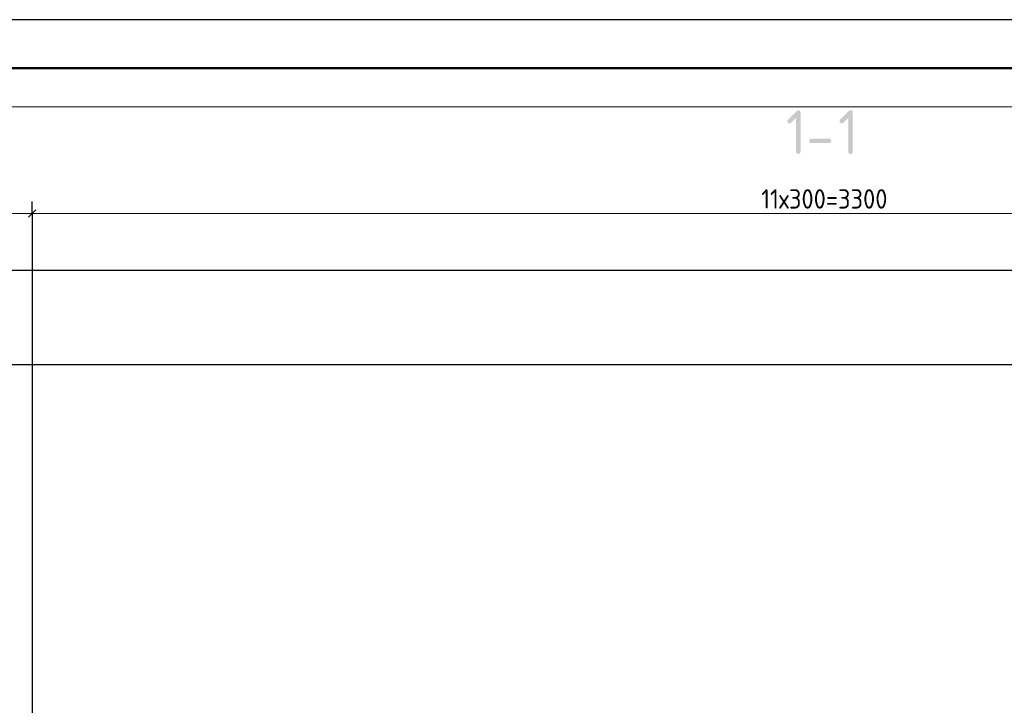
# Model space of a CAD drawing. Header units: millimetres. Extents: x 0 to 21000, y -5 to 14850.
# Tile 11 of 24: x 6333 to 11419, y 11311 to 14850. Entities that reach past the tile are written whole.
import ezdxf

# ---------------------------------------------------------------- set-up
doc = ezdxf.new("R2010")
doc.units = ezdxf.units.MM
doc.layers.add('Standard', color=7, linetype='Continuous', lineweight=25)
doc.layers.add('Размерная линия_ общее', color=7, linetype='Continuous', lineweight=13)
doc.styles.add('ISOCPEUR', font='txt')

msp = doc.modelspace()

# ---------------------------------------------------------------- hatches: boundary and pattern name
at = {"linetype": 'Continuous', "lineweight": 50, "transparency": 33554687}
for points in [[(10343.5, 14343.9), (10317.6, 14318), (10316.8, 14317.2), (10315.9, 14316.6), (10315, 14316), (10314, 14315.6), (10313.1, 14315.2), (10312, 14315), (10310.9, 14314.8), (10309.8, 14314.8), (10308.4, 14314.8), (10307.1, 14315), (10305.9, 14315.1), (10304.9, 14315.5), (10303.8, 14315.8), (10302.9, 14316.4), (10302, 14316.9), (10301.3, 14317.6), (10300.6, 14318.3), (10300.1, 14319.2), (10299.6, 14320.1), (10299.2, 14321.1), (10298.9, 14322.2), (10298.7, 14323.4), (10298.5, 14324.6), (10298.5, 14326), (10298.5, 14327.2), (10298.7, 14328.3), (10298.9, 14329.3), (10299.3, 14330.3), (10299.7, 14331.3), (10300.4, 14332.2), (10301, 14333.1), (10301.8, 14333.9), (10345.7, 14377.9), (10346.8, 14379), (10348, 14379.8), (10349.1, 14380.6), (10350.2, 14381.2), (10351.4, 14381.7), (10352.5, 14382), (10353.6, 14382.3), (10354.8, 14382.3), (10356.2, 14382.3), (10357.4, 14382.1), (10358.7, 14381.9), (10359.7, 14381.6), (10360.8, 14381.2), (10361.7, 14380.7), (10362.5, 14380.2), (10363.2, 14379.5), (10363.9, 14378.8), (10364.5, 14377.9), (10365, 14377), (10365.4, 14376), (10365.7, 14374.9), (10365.9, 14373.7), (10366.1, 14372.4), (10366.1, 14371), (10366.1, 14168.5), (10366.1, 14167.1), (10365.9, 14165.9), (10365.7, 14164.7), (10365.4, 14163.6), (10365, 14162.6), (10364.5, 14161.7), (10363.9, 14160.8), (10363.2, 14160.1), (10362.5, 14159.4), (10361.7, 14158.9), (10360.8, 14158.3), (10359.7, 14158), (10358.7, 14157.6), (10357.4, 14157.5), (10356.2, 14157.3), (10354.8, 14157.3), (10353.4, 14157.3), (10352.1, 14157.5), (10350.9, 14157.6), (10349.9, 14158), (10348.8, 14158.3), (10347.9, 14158.9), (10347, 14159.4), (10346.3, 14160.1), (10345.6, 14160.8), (10345.1, 14161.7), (10344.6, 14162.6), (10344.2, 14163.6), (10343.9, 14164.7), (10343.7, 14165.9), (10343.5, 14167.1), (10343.5, 14168.5)], [(10613.4, 14343.9), (10587.5, 14318), (10586.7, 14317.2), (10585.8, 14316.6), (10584.9, 14316), (10583.9, 14315.6), (10582.9, 14315.2), (10581.9, 14315), (10580.8, 14314.8), (10579.7, 14314.8), (10578.2, 14314.8), (10577, 14315), (10575.8, 14315.1), (10574.7, 14315.5), (10573.7, 14315.8), (10572.8, 14316.4), (10571.9, 14316.9), (10571.2, 14317.6), (10570.5, 14318.3), (10570, 14319.2), (10569.5, 14320.1), (10569.1, 14321.1), (10568.8, 14322.2), (10568.6, 14323.4), (10568.4, 14324.6), (10568.4, 14326), (10568.4, 14327.2), (10568.6, 14328.3), (10568.8, 14329.3), (10569.2, 14330.3), (10569.6, 14331.3), (10570.2, 14332.2), (10570.8, 14333.1), (10571.6, 14333.9), (10615.6, 14377.9), (10616.7, 14379), (10617.8, 14379.8), (10619, 14380.6), (10620.1, 14381.2), (10621.2, 14381.7), (10622.4, 14382), (10623.5, 14382.3), (10624.7, 14382.3), (10626.1, 14382.3), (10627.3, 14382.1), (10628.5, 14381.9), (10629.6, 14381.6), (10630.6, 14381.2), (10631.5, 14380.7), (10632.4, 14380.2), (10633.1, 14379.5), (10633.8, 14378.8), (10634.3, 14377.9), (10634.9, 14377), (10635.2, 14376), (10635.6, 14374.9), (10635.8, 14373.7), (10635.9, 14372.4), (10635.9, 14371), (10635.9, 14168.5), (10635.9, 14167.1), (10635.8, 14165.9), (10635.6, 14164.7), (10635.2, 14163.6), (10634.9, 14162.6), (10634.3, 14161.7), (10633.8, 14160.8), (10633.1, 14160.1), (10632.4, 14159.4), (10631.5, 14158.9), (10630.6, 14158.3), (10629.6, 14158), (10628.5, 14157.6), (10627.3, 14157.5), (10626.1, 14157.3), (10624.7, 14157.3), (10623.3, 14157.3), (10622, 14157.5), (10620.8, 14157.6), (10619.7, 14158), (10618.7, 14158.3), (10617.8, 14158.9), (10616.9, 14159.4), (10616.2, 14160.1), (10615.5, 14160.8), (10615, 14161.7), (10614.4, 14162.6), (10614.1, 14163.6), (10613.7, 14164.7), (10613.6, 14165.9), (10613.4, 14167.1), (10613.4, 14168.5)], [(10512.3, 14213.4), (10422.3, 14213.4), (10420.9, 14213.4), (10419.7, 14213.6), (10418.5, 14213.8), (10417.4, 14214.1), (10416.4, 14214.5), (10415.5, 14215), (10414.6, 14215.5), (10413.9, 14216.2), (10413.2, 14217), (10412.7, 14217.8), (10412.1, 14218.7), (10411.8, 14219.8), (10411.4, 14220.8), (10411.3, 14222.1), (10411.1, 14223.3), (10411.1, 14224.7), (10411.1, 14226.1), (10411.3, 14227.3), (10411.4, 14228.6), (10411.8, 14229.6), (10412.1, 14230.7), (10412.7, 14231.6), (10413.2, 14232.4), (10413.9, 14233.2), (10414.6, 14233.9), (10415.5, 14234.4), (10416.4, 14234.9), (10417.4, 14235.3), (10418.5, 14235.6), (10419.7, 14235.8), (10420.9, 14236), (10422.3, 14236), (10512.3, 14236), (10513.7, 14236), (10514.9, 14235.8), (10516.2, 14235.6), (10517.2, 14235.3), (10518.3, 14234.9), (10519.2, 14234.4), (10520, 14233.9), (10520.7, 14233.2), (10521.4, 14232.4), (10522, 14231.6), (10522.5, 14230.7), (10522.9, 14229.6), (10523.2, 14228.6), (10523.4, 14227.3), (10523.6, 14226.1), (10523.6, 14224.7), (10523.6, 14223.3), (10523.4, 14222.1), (10523.2, 14220.8), (10522.9, 14219.8), (10522.5, 14218.7), (10522, 14217.8), (10521.4, 14217), (10520.7, 14216.2), (10520, 14215.5), (10519.2, 14215), (10518.3, 14214.5), (10517.2, 14214.1), (10516.2, 14213.8), (10514.9, 14213.6), (10513.7, 14213.4)]]:
    msp.add_hatch(color=7, dxfattribs=at).paths.add_polyline_path(points, flags=16)

# ---------------------------------------------------------------- linework, layer by layer
at = {"layer": 'Standard', "color": 7, "linetype": 'Continuous', "lineweight": 25, "transparency": 33554687}
msp.add_lwpolyline([(0, 0), (21000, 0), (21000, 14850), (0, 14850), (0, 0)], close=True, dxfattribs=at)
at = {"layer": 'Standard', "color": 7, "linetype": 'Continuous', "lineweight": 50, "transparency": 33554687}
msp.add_lwpolyline([(1000, 14600), (20750, 14600), (20750, 250), (1000, 250), (1000, 14600)], close=True, dxfattribs=at)
at = {"layer": 'Standard', "color": 7, "linetype": 'Continuous', "lineweight": 13, "transparency": 33554687}
msp.add_lwpolyline([(21000, 14400), (0, 14400), (0, -5)], dxfattribs=at)
at = {"layer": 'Standard', "color": 254, "linetype": 'Continuous', "lineweight": 25, "true_color": 0xc4c4ff, "transparency": 33554687}
msp.add_lwpolyline([(1291.4, 7560.9), (20244.7, 7560.9), (20244.7, 13556.1), (1291.4, 13556.1), (1291.4, 7560.9)], dxfattribs=at)
at = {"layer": 'Размерная линия_ общее', "color": 253, "linetype": 'Continuous', "lineweight": -3, "true_color": 0xa0a0a0, "transparency": 33554687}
for p, q in [((6397.9, 13850), (6397.9, 13912.5)), ((6397.9, 13850), (6397.9, 13787.5)), ((6397.9, 13850), (6397.9, 8995.9)), ((4287.2, 13070.9), (14597.9, 13070.9))]:
    msp.add_line(p, q, dxfattribs=at)
at = {"layer": 'Размерная линия_ общее', "color": 7, "linetype": 'Continuous', "lineweight": 13, "transparency": 33554687}
for p, q in [((6397.9, 13850), (2522.9, 13850)), ((14647.9, 13850), (6397.9, 13850))]:
    msp.add_line(p, q, dxfattribs=at)
at = {"layer": 'Размерная линия_ общее', "color": 7, "linetype": 'Continuous', "lineweight": 25, "transparency": 33554687}
msp.add_line((6416.7, 13868.8), (6379.2, 13831.3), dxfattribs=at)

# ---------------------------------------------------------------- texts
at = {"layer": 'Размерная линия_ общее', "color": 7, "linetype": 'Continuous', "lineweight": 18, "transparency": 33554687, "insert": (10162.9, 13875), "char_height": 100, "width": 775.669, "attachment_point": 7, "style": 'ISOCPEUR'}
msp.add_mtext('\\W0.92;11х300=3300', dxfattribs=at)

doc.saveas('drawing.dxf')
